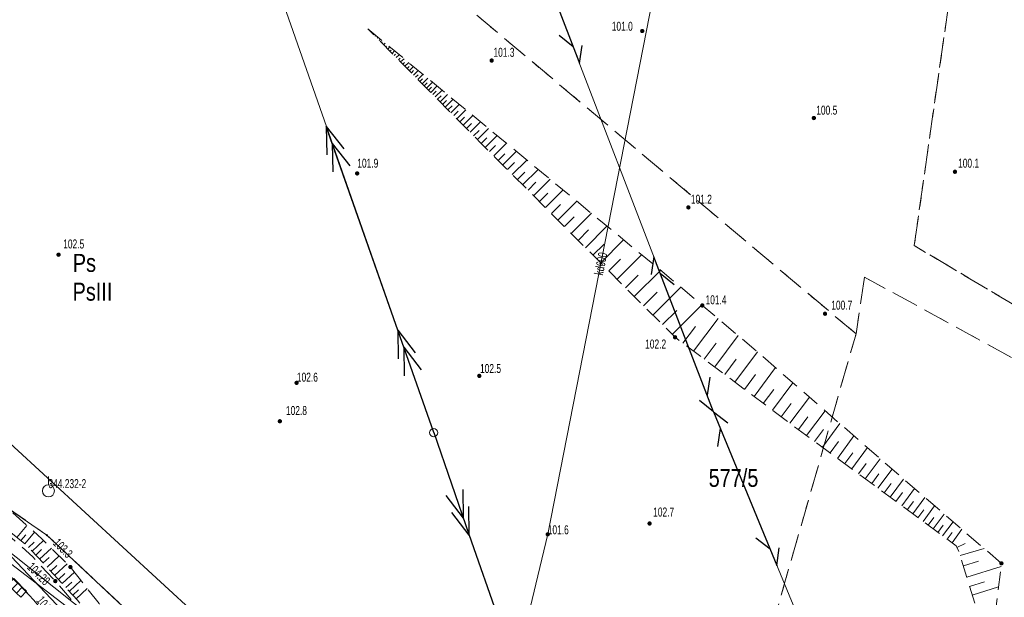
# Model space of a CAD drawing. Header units: inches. Extents: x 6497603 to 6502483, y 5925790 to 5934357.
# Tile 125 of 256: x 6501023 to 6501105, y 5926158 to 5926206. Entities that reach past the tile are written whole.
import ezdxf
from ezdxf.enums import TextEntityAlignment as Align

# ---------------------------------------------------------------- set-up
doc = ezdxf.new("R2010")
doc.units = ezdxf.units.IN
doc.header["$MEASUREMENT"] = 0
for name, pattern in [('1.5_0.75', [2.25, 1.5, -0.75]), ('2.25_0.75', [3, 2.25, -0.75]), ('219-1000', [0, 0]), ('egkk-1000', [3, 2.25, -0.75]), ('egug-1000', [1.5, 0.75, -0.75]), ('suep_sn_1000', [0, 0]), ('sutp_1000', [0, 0])]:
    doc.linetypes.add(name, pattern=pattern)
for name, color, linetype in [('000 Inne (niezydentyfikowane)', 7, 'Continuous'), ('131-Punkt osnowy pomiarowej', 7, 'Continuous'), ('131-Punkt osnowy pomiarowej-Atr103', 7, 'Continuous'), ('203-punkt graniczny', 7, 'Continuous'), ('209-oznaczenie konturu klasyfikacyjnego', 7, 'Continuous'), ('210-oznaczenie konturu użytku gruntowego', 7, 'Continuous'), ('211-numer działki ewidencyjnej', 7, 'Continuous'), ('217-kontur klasyfikacyjny', 7, 'Continuous'), ('218-kontur użytku gruntowego', 7, 'Continuous'), ('219-działka ewidencyjna', 7, 'Continuous'), ('chodnik', 7, 'Continuous'), ('jezdnia', 7, 'Continuous'), ('kratka ściekowa', 7, 'Continuous'), ('krawężnik', 7, 'Continuous'), ('pikieta naturalna', 7, 'Continuous'), ('pikieta naturalna-Atr2', 7, 'Continuous'), ('pikieta sztuczna', 7, 'Continuous'), ('pikieta sztuczna-Atr2', 7, 'Continuous'), ('przewód elektroenergetyczny średniego napięcia', 7, 'Continuous'), ('przewód kanalizacyjny', 7, 'Continuous'), ('przewód kanalizacyjny-Atr1', 7, 'Continuous'), ('przewód telekomunikacyjny napowietrzny', 7, 'Continuous'), ('przewód telekomunikacyjny podziemny', 7, 'Continuous'), ('skarpa nieumocniona', 7, 'Continuous'), ('słup przewodów napowietrznych', 7, 'Continuous')]:
    doc.layers.add(name, color=color, linetype=linetype)
doc.styles.get("Standard").update_dxf_attribs({"font": 'arial.ttf'})

# ---------------------------------------------------------------- blocks, each defined once
blk = doc.blocks.new('203')
at = {"linetype": 'Continuous', "lineweight": 0}
h = blk.add_hatch(color=0, dxfattribs=at)
edge = h.paths.add_edge_path()
edge.add_arc((0, 0), 0.09, 0, 360)
blk = doc.blocks.new('131')
at = {"color": 0, "linetype": 'Continuous', "lineweight": 0}
blk.add_line((0, 0.5), (0, 1.2), dxfattribs=at)
blk.add_circle((0, 0), 0.5, dxfattribs=at)
blk = doc.blocks.new('PW01')
at = {"linetype": 'Continuous', "lineweight": 13}
h = blk.add_hatch(color=0, dxfattribs=at)
edge = h.paths.add_edge_path()
edge.add_arc((0, 0), 0.18, 0, 360)
blk = doc.blocks.new('US15')
at = {"color": 0, "linetype": 'Continuous', "lineweight": 13}
blk.add_circle((0, 0), 0.35, dxfattribs=at)
blk = doc.blocks.new('US05')
at = {"color": 0, "linetype": 'Continuous', "lineweight": 13}
for p, q in [((-0.75, -0.35), (-0.75, 0.35)), ((-0.75, 0.35), (-0.25, 0.35)), ((-0.25, -0.35), (-0.25, 0.35)), ((-0.25, 0.35), (0.25, 0.35)), ((0.25, -0.35), (0.25, 0.35)), ((0.25, 0.35), (0.75, 0.35)), ((0.75, -0.35), (0.75, 0.35)), ((-0.75, -0.35), (-0.25, -0.35)), ((-0.25, -0.35), (0.25, -0.35)), ((0.25, -0.35), (0.75, -0.35))]:
    blk.add_line(p, q, dxfattribs=at)
blk = doc.blocks.new('SUTP')
at = {"color": 0, "linetype": 'Continuous'}
for p, q in [((0, 0), (1.299, 0.75)), ((0, 0), (13.848, 0)), ((2.799, -0.75), (1.5, 0)), ((11.049, -0.75), (12.348, 0)), ((13.848, 0), (12.549, 0.75))]:
    blk.add_line(p, q, dxfattribs=at)
blk = doc.blocks.new('SUEP2')
at = {"color": 0, "linetype": 'Continuous'}
for p, q in [((0, 0), (9.04, 0)), ((7.54, 0), (5.29, 0.75)), ((7.54, 0), (5.29, -0.75)), ((9.04, 0), (6.79, 0.75)), ((9.04, 0), (6.79, -0.75)), ((9.04, 0), (27.04, 0)), ((25.54, 0), (23.29, 0.75)), ((25.54, 0), (23.29, -0.75)), ((27.04, 0), (24.79, 0.75)), ((27.04, 0), (24.79, -0.75))]:
    blk.add_line(p, q, dxfattribs=at)

msp = doc.modelspace()

# ---------------------------------------------------------------- linework, layer by layer
at = {"layer": '000 Inne (niezydentyfikowane)', "color": 7, "linetype": 'Continuous', "lineweight": 18, "flags": 128}
for points in [[(6501051.65, 5926205.44), (6501051.66, 5926205.45)], [(6501051.83, 5926205.26), (6501051.86, 5926205.29)], [(6501052.01, 5926205.08), (6501052.03, 5926205.1)], [(6501052.19, 5926204.9), (6501052.25, 5926204.96)], [(6501052.37, 5926204.72), (6501052.41, 5926204.76)], [(6501052.55, 5926204.54), (6501052.64, 5926204.64)], [(6501052.73, 5926204.36), (6501052.78, 5926204.42)], [(6501052.9, 5926204.18), (6501053.04, 5926204.31)], [(6501053.08, 5926204), (6501053.16, 5926204.07)], [(6501053.26, 5926203.82), (6501053.43, 5926203.99)], [(6501053.44, 5926203.64), (6501053.53, 5926203.73)], [(6501053.62, 5926203.46), (6501053.82, 5926203.66)], [(6501053.8, 5926203.28), (6501053.91, 5926203.39)], [(6501053.97, 5926203.1), (6501054.22, 5926203.34)], [(6501054.15, 5926202.92), (6501054.28, 5926203.05)], [(6501054.33, 5926202.74), (6501054.61, 5926203.01)], [(6501054.51, 5926202.56), (6501054.66, 5926202.7)], [(6501054.69, 5926202.38), (6501055, 5926202.69)], [(6501054.87, 5926202.19), (6501055.03, 5926202.36)], [(6501055.05, 5926202.01), (6501055.4, 5926202.36)], [(6501055.22, 5926201.83), (6501055.41, 5926202.02)], [(6501055.4, 5926201.65), (6501055.79, 5926202.04)], [(6501055.58, 5926201.47), (6501055.78, 5926201.67)], [(6501055.76, 5926201.29), (6501056.19, 5926201.71)], [(6501056.12, 5926200.93), (6501056.58, 5926201.39)], [(6501055.94, 5926201.11), (6501056.16, 5926201.33)], [(6501056.3, 5926200.75), (6501056.54, 5926200.99)], [(6501056.47, 5926200.57), (6501056.97, 5926201.06)], [(6501056.65, 5926200.39), (6501056.91, 5926200.64)], [(6501056.83, 5926200.21), (6501057.37, 5926200.74)], [(6501057.02, 5926200.02), (6501057.29, 5926200.3)], [(6501057.21, 5926199.83), (6501057.78, 5926200.39)], [(6501057.4, 5926199.63), (6501057.7, 5926199.92)], [(6501057.61, 5926199.42), (6501058.23, 5926200.03)], [(6501057.82, 5926199.2), (6501058.14, 5926199.52)], [(6501058.04, 5926198.98), (6501058.7, 5926199.63)], [(6501058.27, 5926198.75), (6501058.61, 5926199.09)], [(6501058.51, 5926198.51), (6501059.21, 5926199.21)], [(6501058.75, 5926198.27), (6501059.12, 5926198.63)], [(6501059, 5926198.01), (6501059.76, 5926198.76)], [(6501059.26, 5926197.75), (6501059.66, 5926198.13)], [(6501059.54, 5926197.47), (6501060.35, 5926198.28)], [(6501059.82, 5926197.19), (6501060.24, 5926197.6)], [(6501060.11, 5926196.89), (6501060.98, 5926197.76)], [(6501060.41, 5926196.59), (6501060.86, 5926197.04)], [(6501060.72, 5926196.28), (6501061.65, 5926197.2)], [(6501061.37, 5926195.61), (6501062.37, 5926196.61)], [(6501061.04, 5926195.95), (6501061.52, 5926196.43)], [(6501061.72, 5926195.27), (6501062.23, 5926195.78)], [(6501062.08, 5926194.91), (6501063.14, 5926195.97)], [(6501062.45, 5926194.54), (6501063, 5926195.09)], [(6501062.83, 5926194.16), (6501063.96, 5926195.29)], [(6501063.22, 5926193.77), (6501063.81, 5926194.35)], [(6501063.63, 5926193.36), (6501064.84, 5926194.57)], [(6501064.05, 5926192.94), (6501064.68, 5926193.56)], [(6501064.49, 5926192.5), (6501065.78, 5926193.79)], [(6501064.94, 5926192.05), (6501065.6, 5926192.72)], [(6501065.4, 5926191.59), (6501066.78, 5926192.97)], [(6501065.88, 5926191.11), (6501066.59, 5926191.82)], [(6501066.38, 5926190.61), (6501067.85, 5926192.08)], [(6501066.89, 5926190.1), (6501067.65, 5926190.86)], [(6501067.42, 5926189.57), (6501068.99, 5926191.14)], [(6501068.53, 5926188.45), (6501070.21, 5926190.13)], [(6501067.97, 5926189.02), (6501068.78, 5926189.83)], [(6501069.12, 5926187.87), (6501069.98, 5926188.74)], [(6501069.72, 5926187.26), (6501071.51, 5926189.06)], [(6501070.34, 5926186.64), (6501071.27, 5926187.57)], [(6501070.99, 5926185.99), (6501072.9, 5926187.91)], [(6501072.35, 5926184.64), (6501074.39, 5926186.68)], [(6501071.66, 5926185.33), (6501072.65, 5926186.32)], [(6501073.06, 5926183.93), (6501074.11, 5926184.98)], [(6501073.79, 5926183.19), (6501075.98, 5926185.37)], [(6501074.55, 5926182.43), (6501075.68, 5926183.56)], [(6501075.33, 5926181.65), (6501077.65, 5926183.97)], [(6501076.13, 5926180.85), (6501077.33, 5926182.04)], [(6501076.95, 5926180.03), (6501079.41, 5926182.49)], [(6501078.73, 5926178.64), (6501080.76, 5926181.35)], [(6501077.83, 5926179.31), (6501078.87, 5926180.69)], [(6501079.61, 5926177.98), (6501080.61, 5926179.31)], [(6501080.48, 5926177.33), (6501082.43, 5926179.94)], [(6501082.15, 5926176.07), (6501084.04, 5926178.58)], [(6501081.32, 5926176.69), (6501082.28, 5926177.97)], [(6501083.76, 5926174.87), (6501085.55, 5926177.27)], [(6501082.97, 5926175.46), (6501083.89, 5926176.69)], [(6501085.29, 5926173.72), (6501087, 5926176.01)], [(6501084.53, 5926174.29), (6501085.41, 5926175.46)], [(6501086.74, 5926172.63), (6501088.38, 5926174.81)], [(6501086.02, 5926173.17), (6501086.86, 5926174.28)], [(6501088.14, 5926171.6), (6501089.67, 5926173.68)], [(6501087.45, 5926172.11), (6501088.24, 5926173.18)], [(6501088.8, 5926171.11), (6501089.55, 5926172.12)], [(6501089.46, 5926170.63), (6501090.91, 5926172.6)], [(6501090.09, 5926170.16), (6501090.8, 5926171.12)], [(6501090.71, 5926169.71), (6501092.08, 5926171.58)], [(6501091.89, 5926168.83), (6501093.2, 5926170.6)], [(6501091.31, 5926169.27), (6501091.98, 5926170.17)], [(6501093.02, 5926168.01), (6501094.25, 5926169.68)], [(6501092.46, 5926168.41), (6501093.1, 5926169.28)], [(6501094.08, 5926167.22), (6501095.26, 5926168.81)], [(6501093.56, 5926167.61), (6501094.16, 5926168.42)], [(6501095.09, 5926166.47), (6501096.21, 5926167.98)], [(6501094.6, 5926166.84), (6501095.17, 5926167.62)], [(6501096.06, 5926165.76), (6501097.12, 5926167.2)], [(6501095.58, 5926166.11), (6501096.13, 5926166.85)], [(6501096.52, 5926165.42), (6501097.04, 5926166.12)], [(6501096.97, 5926165.09), (6501097.98, 5926166.46)], [(6501097.41, 5926164.76), (6501097.91, 5926165.43)], [(6501097.84, 5926164.45), (6501098.8, 5926165.75)], [(6501098.26, 5926164.14), (6501098.73, 5926164.77)], [(6501098.67, 5926163.84), (6501099.59, 5926165.07)], [(6501022.38, 5926163.12), (6501023.21, 5926164.12)], [(6501099.07, 5926163.54), (6501099.52, 5926164.14)], [(6501099.46, 5926163.25), (6501100.33, 5926164.43)], [(6501100.25, 5926162.68), (6501101.07, 5926163.8)], [(6501022.71, 5926162.85), (6501023.11, 5926163.34)], [(6501023.03, 5926162.58), (6501023.84, 5926163.55)], [(6501023.65, 5926161.97), (6501024.6, 5926162.86)], [(6501099.85, 5926162.97), (6501100.27, 5926163.54)], [(6501023.35, 5926162.29), (6501023.82, 5926162.73)], [(6501023.95, 5926161.65), (6501024.43, 5926162.1)], [(6501024.25, 5926161.32), (6501025.24, 5926162.23)], [(6501100.65, 5926162.29), (6501101.34, 5926162.62)], [(6501100.92, 5926161.6), (6501102.91, 5926162.21)], [(6501024.56, 5926160.99), (6501025.06, 5926161.45)], [(6501024.88, 5926160.65), (6501025.89, 5926161.58)], [(6501025.19, 5926160.3), (6501025.71, 5926160.78)], [(6501025.52, 5926159.96), (6501026.56, 5926160.92)], [(6501101.19, 5926160.74), (6501102.45, 5926161.13)], [(6501101.47, 5926159.82), (6501104.33, 5926160.7)], [(6501025.84, 5926159.61), (6501026.36, 5926160.1)], [(6501026.15, 5926159.27), (6501027.17, 5926160.22)], [(6501026.45, 5926158.95), (6501026.95, 5926159.4)], [(6501026.75, 5926158.63), (6501027.71, 5926159.52)], [(6501027.04, 5926158.31), (6501027.51, 5926158.75)], [(6501027.32, 5926158.01), (6501028.23, 5926158.86)], [(6501101.71, 5926159.02), (6501102.96, 5926159.41)], [(6501101.93, 5926158.32), (6501104.12, 5926158.99)]]:
    msp.add_lwpolyline(points, dxfattribs=at)
at = {"layer": '217-kontur klasyfikacyjny', "color": 3, "linetype": 'egkk-1000', "lineweight": 18, "flags": 128}
for points in [[(6501092.25, 5926180.09), (6501051.05, 5926214.73)], [(6501097.1, 5926187.44), (6501099.99, 5926207.75)], [(6501110.94, 5926179.21), (6501097.1, 5926187.44)], [(6501092.96, 5926184.81), (6501092.25, 5926180.09)], [(6501139.43, 5926159.43), (6501092.96, 5926184.81)], [(6500998.99, 5926181.14), (6501024.87, 5926163.31)], [(6501077.78, 5926129.46), (6501092.25, 5926180.09)], [(6501024.87, 5926163.31), (6501052.03, 5926137.79)]]:
    msp.add_lwpolyline(points, dxfattribs=at)
at = {"layer": '218-kontur użytku gruntowego', "color": 3, "linetype": 'egug-1000', "lineweight": 18, "flags": 128}
for points in [[(6501092.25, 5926180.09), (6501051.05, 5926214.73)], [(6501099.99, 5926207.75), (6501097.1, 5926187.44)], [(6501097.1, 5926187.44), (6501110.94, 5926179.21)], [(6501092.96, 5926184.81), (6501092.25, 5926180.09)], [(6501139.43, 5926159.43), (6501092.96, 5926184.81)], [(6500998.99, 5926181.14), (6501024.87, 5926163.31)], [(6501077.78, 5926129.46), (6501092.25, 5926180.09)], [(6501024.87, 5926163.31), (6501052.03, 5926137.79)]]:
    msp.add_lwpolyline(points, dxfattribs=at)
at = {"layer": '219-działka ewidencyjna', "color": 3, "linetype": '219-1000', "lineweight": 18, "flags": 128}
for points in [[(6500997.34, 5926181.37), (6501052.03, 5926137.79)], [(6500998.99, 5926181.14), (6501024.87, 5926163.31)], [(6501000.05, 5926177.64), (6501052.03, 5926137.79)], [(6501024.87, 5926163.31), (6501052.03, 5926137.79)]]:
    msp.add_lwpolyline(points, dxfattribs=at)
at = {"layer": 'chodnik', "color": 7, "linetype": '1.5_0.75', "lineweight": 18, "flags": 128}
msp.add_lwpolyline([(6500970.87, 5926227.3), (6500971.56, 5926225.43), (6500972.46, 5926223.12), (6500974.02, 5926219.19), (6500975.45, 5926215.68), (6500977, 5926211.99), (6500978.65, 5926208.33), (6500979.98, 5926205.48), (6500981.21, 5926202.9), (6500982.09, 5926201.14), (6500983.5, 5926198.57), (6500984.69, 5926196.48), (6500985.98, 5926194.49), (6500987.05, 5926192.83), (6500988.59, 5926190.77), (6500990.92, 5926187.89), (6500992.98, 5926185.5), (6500995.16, 5926183.2), (6500996.29, 5926182.07), (6500998.49, 5926180.05), (6501000.53, 5926178.29), (6501002.39, 5926176.76), (6501003.2, 5926176.09), (6501004.81, 5926174.87), (6501005.59, 5926174.28), (6501007.41, 5926173.15), (6501009.96, 5926171.62), (6501012.94, 5926169.78), (6501015.74, 5926167.89), (6501017.41, 5926166.71), (6501019.82, 5926164.89), (6501021.33, 5926163.61), (6501022.53, 5926162.56), (6501023.7, 5926161.49), (6501024.88, 5926160.21), (6501025.57, 5926159.48), (6501026.26, 5926158.69), (6501027.54, 5926157.21), (6501028.44, 5926156.05), (6501029.37, 5926154.85), (6501029.98, 5926153.99), (6501030.83, 5926152.78), (6501031.71, 5926151.54), (6501032.94, 5926150.04), (6501033.68, 5926149.33), (6501034.39, 5926148.72), (6501035.36, 5926148.11), (6501037.15, 5926147.19), (6501039.49, 5926146.17), (6501040.89, 5926145.44), (6501042.36, 5926144.52), (6501043.52, 5926143.61), (6501044.66, 5926142.51), (6501045.59, 5926141.33), (6501046.36, 5926140.04), (6501046.9, 5926139.11), (6501047.92, 5926137.42), (6501049.09, 5926135.79), (6501046.76, 5926134.83), (6501045.97, 5926135.97), (6501044.95, 5926137.68), (6501044.15, 5926139.04), (6501043.36, 5926140.29), (6501042.55, 5926141.23), (6501041.25, 5926142.34), (6501039.7, 5926143.38), (6501038.54, 5926143.97), (6501037.14, 5926144.59), (6501035.84, 5926145.14), (6501034.56, 5926145.76), (6501033.36, 5926146.49), (6501032.71, 5926147), (6501031.86, 5926147.75), (6501030.99, 5926148.6), (6501030.17, 5926149.6), (6501029.28, 5926150.71), (6501028.65, 5926151.68), (6501028.15, 5926152.45), (6501027.57, 5926153.3), (6501026.36, 5926154.87), (6501025.28, 5926156.11), (6501024.43, 5926157.12), (6501023.77, 5926157.9), (6501022.54, 5926159.21), (6501021.45, 5926160.26), (6501020.36, 5926161.31), (6501019.23, 5926162.32), (6501017.63, 5926163.53), (6501015.2, 5926165.27), (6501012.75, 5926167), (6501011.02, 5926168.15), (6501009.35, 5926169.19), (6501006.76, 5926170.76), (6501005.08, 5926171.78), (6501003.77, 5926172.66), (6501002.64, 5926173.48), (6501001.04, 5926174.69), (6500999.49, 5926176), (6500997.98, 5926177.32), (6500997.26, 5926177.93), (6500995.76, 5926179.32), (6500994.27, 5926180.73), (6500992.5, 5926182.51), (6500990.87, 5926184.3), (6500989.17, 5926186.2), (6500988.2, 5926187.36), (6500986.98, 5926188.92), (6500985.77, 5926190.49), (6500984.62, 5926192.1), (6500983.5, 5926193.77), (6500982.82, 5926194.92), (6500982.17, 5926195.97), (6500981.16, 5926197.8), (6500980.03, 5926199.93), (6500979.13, 5926201.69), (6500977.79, 5926204.36), (6500976.57, 5926207.09), (6500975.34, 5926209.86), (6500974.13, 5926212.6), (6500972.99, 5926215.36), (6500971.84, 5926218.15), (6500970.38, 5926221.87), (6500970.02, 5926222.74), (6500969.29, 5926224.6), (6500968.88, 5926225.61), (6500969.41, 5926226.74)], close=True, dxfattribs=at)
at = {"layer": 'jezdnia', "color": 7, "linetype": '2.25_0.75', "lineweight": 18, "flags": 128}
msp.add_lwpolyline([(6500967.52, 5926475.78), (6500970.47, 5926475.3), (6500970.34, 5926474.17), (6500969.68, 5926470.3), (6500969.49, 5926469.27), (6500968.64, 5926464.1), (6500968.02, 5926460.39), (6500966.41, 5926450.57), (6500964.71, 5926440.65), (6500963.12, 5926430.78), (6500961.32, 5926419.97), (6500959.67, 5926410.08), (6500959.52, 5926409.05), (6500958.4, 5926402.16), (6500958.2, 5926401.16), (6500956.52, 5926390.93), (6500955.92, 5926387.39), (6500955.8, 5926386.37), (6500953.89, 5926374.55), (6500953.73, 5926373.46), (6500953.44, 5926371.55), (6500953.08, 5926369.21), (6500952.69, 5926366.58), (6500952.26, 5926363.66), (6500951.98, 5926361.63), (6500951.62, 5926358.68), (6500951.27, 5926355.63), (6500950.83, 5926351.7), (6500950.56, 5926348.7), (6500950.2, 5926344.71), (6500949.87, 5926340.76), (6500949.76, 5926338.7), (6500949.68, 5926335.75), (6500949.64, 5926334.74), (6500949.52, 5926328.23), (6500949.49, 5926327.2), (6500949.48, 5926325.22), (6500949.47, 5926322.2), (6500949.55, 5926319.76), (6500949.66, 5926317.23), (6500949.84, 5926313.23), (6500950.01, 5926310.21), (6500950.17, 5926308.21), (6500950.43, 5926305.18), (6500950.74, 5926302.26), (6500951.06, 5926299.26), (6500951.49, 5926295.58), (6500952.08, 5926290.33), (6500952.73, 5926285.4), (6500953.13, 5926282.44), (6500953.57, 5926279.4), (6500954.04, 5926276.46), (6500954.41, 5926274.33), (6500954.74, 5926272.49), (6500955.37, 5926269.55), (6500956.06, 5926266.66), (6500956.52, 5926264.7), (6500957.04, 5926262.72), (6500957.79, 5926259.85), (6500958.59, 5926257.01), (6500959.46, 5926254.06), (6500960.33, 5926251.13), (6500961.47, 5926247.41), (6500962.32, 5926244.49), (6500963.34, 5926241.33), (6500964.48, 5926237.89), (6500965.5, 5926234.96), (6500966.14, 5926233.14), (6500966.53, 5926232.14), (6500968.88, 5926225.61), (6500969.29, 5926224.6), (6500970.02, 5926222.74), (6500970.38, 5926221.87), (6500971.84, 5926218.15), (6500972.99, 5926215.36), (6500974.13, 5926212.6), (6500975.34, 5926209.86), (6500976.57, 5926207.09), (6500977.79, 5926204.36), (6500979.13, 5926201.69), (6500980.03, 5926199.93), (6500981.16, 5926197.8), (6500982.17, 5926195.97), (6500982.82, 5926194.92), (6500983.5, 5926193.77), (6500984.62, 5926192.1), (6500985.77, 5926190.49), (6500986.98, 5926188.92), (6500988.2, 5926187.36), (6500989.17, 5926186.2), (6500990.87, 5926184.3), (6500992.5, 5926182.51), (6500994.27, 5926180.73), (6500995.76, 5926179.32), (6500997.26, 5926177.93), (6500997.98, 5926177.32), (6500999.49, 5926176), (6501001.04, 5926174.69), (6501002.64, 5926173.48), (6501003.77, 5926172.66), (6501005.08, 5926171.78), (6501006.76, 5926170.76), (6501009.35, 5926169.19), (6501011.02, 5926168.15), (6501012.75, 5926167), (6501015.2, 5926165.27), (6501017.63, 5926163.53), (6501019.23, 5926162.32), (6501020.36, 5926161.31), (6501021.45, 5926160.26), (6501022.54, 5926159.21), (6501023.77, 5926157.9), (6501024.43, 5926157.12), (6501025.28, 5926156.11), (6501026.36, 5926154.87), (6501027.57, 5926153.3), (6501028.15, 5926152.45), (6501028.65, 5926151.68), (6501029.28, 5926150.71), (6501030.17, 5926149.6), (6501030.99, 5926148.6), (6501031.86, 5926147.75), (6501032.71, 5926147), (6501033.36, 5926146.49), (6501034.56, 5926145.76), (6501035.84, 5926145.14), (6501037.14, 5926144.59), (6501038.54, 5926143.97), (6501039.7, 5926143.38), (6501041.25, 5926142.34), (6501042.55, 5926141.23), (6501043.36, 5926140.29), (6501044.15, 5926139.04), (6501044.95, 5926137.68), (6501045.97, 5926135.97), (6501046.76, 5926134.83), (6501047.06, 5926134.43), (6501047.46, 5926133.9), (6501048.29, 5926133.07), (6501049.15, 5926132.29), (6501050.1, 5926131.67), (6501051.14, 5926131.14), (6501052.32, 5926130.71), (6501053.32, 5926130.44), (6501054.33, 5926130.26), (6501054.81, 5926130.11), (6501059.21, 5926129.52), (6501060.24, 5926129.37), (6501062.18, 5926128.95), (6501065.52, 5926128.17), (6501067.51, 5926127.68), (6501067.94, 5926127.56), (6501072.36, 5926126.36), (6501076.16, 5926125.39), (6501077, 5926125.24), (6501079.93, 5926124.73), (6501091.81, 5926122.96), (6501106.86, 5926120.63), (6501107.86, 5926120.45), (6501114.26, 5926119.46), (6501115.28, 5926119.31), (6501129.17, 5926117.14), (6501141.73, 5926115.29), (6501155.8, 5926113.1), (6501156.84, 5926112.94), (6501163.71, 5926111.96), (6501164.73, 5926111.81), (6501169.7, 5926111.07), (6501186.02, 5926108.73), (6501187.04, 5926108.57), (6501197.9, 5926107.02), (6501198.93, 5926106.86), (6501209.44, 5926105.01), (6501213.12, 5926104.73), (6501214.13, 5926104.59), (6501218.06, 5926103.95), (6501219.09, 5926103.82), (6501225, 5926102.98), (6501226.03, 5926103), (6501226.9, 5926103.16), (6501227.59, 5926103.32), (6501228.34, 5926103.71), (6501228.93, 5926104.14), (6501229.4, 5926105.03), (6501229.75, 5926106.03), (6501230.03, 5926107.51), (6501230.13, 5926108.51), (6501230.41, 5926111.43), (6501235.51, 5926111.16), (6501235.42, 5926108.23), (6501235.48, 5926107.23), (6501235.64, 5926106.46), (6501236.12, 5926105.41), (6501236.84, 5926104.54), (6501237.77, 5926103.89), (6501238.91, 5926103.49), (6501240.04, 5926103.43), (6501241.16, 5926103.54), (6501242.17, 5926103.85), (6501243.16, 5926104.12), (6501253.15, 5926106.97), (6501253.23, 5926106.89), (6501254.28, 5926103.94), (6501255.15, 5926100.97), (6501254.99, 5926100.67), (6501253.62, 5926100.28), (6501252.65, 5926100), (6501249.77, 5926099.21), (6501248.73, 5926098.94), (6501244.96, 5926097.81), (6501243.92, 5926097.57), (6501242.05, 5926097.03), (6501240.92, 5926096.64), (6501239.24, 5926095.9), (6501238.04, 5926095.27), (6501237.2, 5926094.68), (6501236.35, 5926093.84), (6501235.38, 5926092.95), (6501234.5, 5926091.83), (6501233.74, 5926090.74), (6501233.24, 5926089.73), (6501232.77, 5926088.7), (6501232.51, 5926087.65), (6501232.15, 5926085.66), (6501231.07, 5926079.74), (6501230.21, 5926075.13), (6501227.92, 5926063.04), (6501227.8, 5926062.48), (6501227.76, 5926061.73), (6501227.77, 5926061.08), (6501227.88, 5926060.39), (6501228.08, 5926059.83), (6501228.38, 5926059.33), (6501228.85, 5926058.88), (6501229.59, 5926058.46), (6501230.48, 5926058.18), (6501231.24, 5926057.98), (6501236.18, 5926057.48), (6501247.14, 5926056.54), (6501247.78, 5926056.32), (6501247.32, 5926053.12), (6501247.25, 5926050.18), (6501240.84, 5926050.54), (6501235.01, 5926051.15), (6501232.93, 5926051.11), (6501231.58, 5926051.14), (6501230.74, 5926051.16), (6501229.93, 5926051.11), (6501229.08, 5926050.94), (6501228.33, 5926050.61), (6501227.56, 5926049.99), (6501227.03, 5926049.46), (6501226.57, 5926048.76), (6501226.26, 5926048.04), (6501226.07, 5926047), (6501224.9, 5926038.07), (6501224.76, 5926037.04), (6501223.95, 5926030.65), (6501223.78, 5926029.64), (6501222.8, 5926021.69), (6501222.62, 5926020.67), (6501221.85, 5926014.28), (6501221.72, 5926013.21), (6501220.01, 5926001.35), (6501219.92, 5926000.35), (6501218.92, 5925993.96), (6501218.73, 5925992.94), (6501217.59, 5925985.53), (6501217.19, 5925983.25), (6501216.34, 5925978.62), (6501216.11, 5925977.64), (6501215.34, 5925973.74), (6501215.12, 5925972.71), (6501214.1, 5925967.79), (6501212.17, 5925958.57), (6501211.6, 5925955.9), (6501210.39, 5925950.18), (6501210.15, 5925949.2), (6501208.72, 5925942.4), (6501208.51, 5925941.33), (6501206.97, 5925934), (6501206.1, 5925929.6), (6501205.96, 5925928.62), (6501203.95, 5925916.84), (6501200.99, 5925899.07), (6501197.27, 5925877.8), (6501197.19, 5925877.04), (6501197.19, 5925876.24), (6501197.31, 5925875.07), (6501197.66, 5925873.98), (6501197.97, 5925873.22), (6501198.63, 5925872.3), (6501199.23, 5925871.72), (6501199.74, 5925871.37), (6501200.42, 5925871.01), (6501201.38, 5925870.71), (6501202.44, 5925870.55), (6501201.55, 5925864.88), (6501201.24, 5925864.89), (6501200.2, 5925864.97), (6501198.98, 5925864.81), (6501197.51, 5925864.23), (6501196.67, 5925863.67), (6501195.78, 5925862.79), (6501195.34, 5925862.22), (6501195.05, 5925861.84), (6501194.69, 5925861.34), (6501194.31, 5925860.58), (6501193.88, 5925859.32), (6501193.66, 5925858.13), (6501191.37, 5925844.58), (6501188.63, 5925845.69), (6501186.06, 5925846.29), (6501188.34, 5925859.28), (6501189.55, 5925865.75), (6501190.19, 5925869.41), (6501190.72, 5925872.53), (6501192, 5925879.57), (6501195.3, 5925899.15), (6501198.39, 5925917.25), (6501200.06, 5925927.91), (6501200.49, 5925930.37), (6501201.43, 5925935.3), (6501202.26, 5925939.27), (6501205.89, 5925956.67), (6501206.71, 5925960.26), (6501209.44, 5925973.27), (6501210.33, 5925977.62), (6501211, 5925981.11), (6501211.51, 5925984.07), (6501211.73, 5925985.08), (6501212.62, 5925991.03), (6501213.62, 5925996.92), (6501213.83, 5925997.96), (6501214.76, 5926004.82), (6501214.89, 5926005.86), (6501216.15, 5926014.76), (6501216.28, 5926015.75), (6501217.09, 5926022.16), (6501217.19, 5926023.22), (6501218.27, 5926030.95), (6501221.29, 5926054.94), (6501221.42, 5926055.98), (6501222.24, 5926062.4), (6501222.34, 5926063.44), (6501224.16, 5926076.33), (6501224.9, 5926081.72), (6501225.66, 5926087.21), (6501225.76, 5926088.39), (6501225.79, 5926089.57), (6501225.74, 5926090.79), (6501225.65, 5926091.85), (6501225.41, 5926093.04), (6501225.02, 5926094.16), (6501224.47, 5926095.07), (6501223.68, 5926095.94), (6501222.87, 5926096.5), (6501222, 5926096.87), (6501221.03, 5926097.17), (6501220.05, 5926097.37), (6501218.15, 5926097.65), (6501217.08, 5926097.83), (6501213.18, 5926098.37), (6501212.16, 5926098.52), (6501210.21, 5926098.79), (6501209.19, 5926099), (6501203.73, 5926099.73), (6501202.71, 5926099.87), (6501199.75, 5926100.28), (6501198.75, 5926100.43), (6501192.84, 5926101.32), (6501191.84, 5926101.46), (6501178.52, 5926103.46), (6501168.08, 5926104.92), (6501167.07, 5926105.07), (6501161.11, 5926105.95), (6501160.15, 5926106.11), (6501141.22, 5926108.96), (6501128.91, 5926110.87), (6501107.19, 5926114.24), (6501091.02, 5926116.76), (6501087.03, 5926117.36), (6501085.63, 5926117.57), (6501084.66, 5926117.74), (6501082.7, 5926117.91), (6501080.66, 5926118.01), (6501077.67, 5926118.12), (6501076.66, 5926118.16), (6501075.65, 5926118.1), (6501074.96, 5926118.04), (6501074.24, 5926117.87), (6501073.45, 5926117.58), (6501072.83, 5926117.24), (6501072.24, 5926116.73), (6501071.92, 5926116.36), (6501071.6, 5926115.95), (6501071.13, 5926115.07), (6501070.2, 5926112.15), (6501069.14, 5926109.35), (6501065.67, 5926107.67), (6501060.98, 5926105.37), (6501056.17, 5926102.92), (6501047.77, 5926098.64), (6501039.02, 5926094.25), (6501035.19, 5926092.32), (6501033.38, 5926091.57), (6501031.9, 5926091.17), (6501030.72, 5926091), (6501029.45, 5926090.96), (6501027.96, 5926091.09), (6501026.37, 5926091.21), (6501025.08, 5926091.02), (6501023.8, 5926090.63), (6501022.54, 5926089.24), (6501020.92, 5926087.38), (6501018.93, 5926085.36), (6501016.88, 5926083.52), (6501014.11, 5926081.3), (6501011.15, 5926079.19), (6501008.09, 5926077.35), (6501004.66, 5926075.72), (6501000.14, 5926073.66), (6500996.05, 5926071.78), (6500991.19, 5926069.54), (6500987.22, 5926067.8), (6500985.88, 5926070.25), (6500984.5, 5926072.54), (6500990.81, 5926076.24), (6500997.85, 5926080.69), (6501004.96, 5926085.16), (6501007.77, 5926086.97), (6501009.89, 5926088.54), (6501012.32, 5926090.44), (6501014.72, 5926092.81), (6501016.4, 5926095.01), (6501018.1, 5926097.7), (6501019.49, 5926099.95), (6501021.13, 5926103.12), (6501021.79, 5926104.63), (6501021.73, 5926104.89), (6501022.4, 5926106.7), (6501022.77, 5926107.65), (6501022.96, 5926108.66), (6501023.19, 5926109.6), (6501023.35, 5926110.74), (6501023.42, 5926111.89), (6501023.37, 5926112.99), (6501023.17, 5926114.21), (6501022.81, 5926115.94), (6501022.34, 5926117.28), (6501021.93, 5926118.41), (6501021.38, 5926119.39), (6501020.82, 5926120.06), (6501020.31, 5926120.58), (6501019.37, 5926121.14), (6501018.64, 5926121.59), (6501017.79, 5926122.01), (6501016.87, 5926122.36), (6501016.07, 5926122.61), (6501015.13, 5926122.79), (6501014.32, 5926122.89), (6501013.3, 5926122.96), (6501011.3, 5926123.02), (6501010.28, 5926123.07), (6501008.82, 5926123.15), (6501007.35, 5926123.27), (6501006.78, 5926123.46), (6501004.62, 5926123.76), (6501002.02, 5926124.18), (6501000.54, 5926124.46), (6500997.95, 5926125.21), (6500994.57, 5926126.41), (6500989.34, 5926128.79), (6500983.15, 5926131.79), (6500980.24, 5926133), (6500976.92, 5926134.27), (6500973.27, 5926135.38), (6500969.21, 5926136.46), (6500966.14, 5926137.16), (6500962.38, 5926137.84), (6500956.83, 5926138.72), (6500951.6, 5926139.58), (6500948.09, 5926140.28), (6500941.13, 5926141.59), (6500936.68, 5926142.36), (6500936.26, 5926142.38), (6500936.91, 5926144.94), (6500937.28, 5926147.22), (6500938.48, 5926147.26), (6500944.87, 5926146.1), (6500952.28, 5926144.84), (6500952.45, 5926144.94), (6500957.36, 5926144.12), (6500958.42, 5926144.02), (6500960.33, 5926143.82), (6500961.34, 5926143.73), (6500962.4, 5926143.7), (6500964.35, 5926143.61), (6500966.38, 5926143.52), (6500968.34, 5926143.33), (6500970.37, 5926142.99), (6500972.16, 5926142.64), (6500975.22, 5926141.96), (6500978.14, 5926141.2), (6500980.07, 5926140.59), (6500984.84, 5926139.11), (6500988.6, 5926137.98), (6500991.96, 5926137.02), (6500993.89, 5926136.41), (6500996.3, 5926135.75), (6500998.23, 5926135.25), (6500999.76, 5926134.9), (6501002.22, 5926134.43), (6501003.59, 5926134.13), (6501004.64, 5926133.95), (6501005.57, 5926133.82), (6501006.54, 5926133.72), (6501007.41, 5926133.65), (6501008.58, 5926133.66), (6501009.4, 5926133.71), (6501010.99, 5926133.99), (6501012.51, 5926134.33), (6501013.46, 5926134.67), (6501014.17, 5926134.95), (6501015.06, 5926135.45), (6501015.72, 5926135.84), (6501016.55, 5926136.42), (6501017.28, 5926137.05), (6501017.97, 5926137.76), (6501018.59, 5926138.35), (6501019.09, 5926139.31), (6501019.34, 5926140.2), (6501019.48, 5926141.24), (6501019.5, 5926142.22), (6501019.53, 5926143.17), (6501019.42, 5926144.33), (6501019.23, 5926145.48), (6501018.9, 5926146.66), (6501018.59, 5926147.63), (6501018.18, 5926148.39), (6501017.57, 5926149.31), (6501017.02, 5926149.96), (6501016.24, 5926150.87), (6501015.1, 5926152.17), (6501013.64, 5926153.83), (6501013.57, 5926154), (6501012.46, 5926155.3), (6501009.41, 5926158.38), (6501006.55, 5926161.1), (6501003.79, 5926163.84), (6501000.27, 5926167.22), (6500997.75, 5926169.48), (6500994.93, 5926171.9), (6500993.22, 5926173.37), (6500990.08, 5926176.36), (6500986.16, 5926180.45), (6500984.36, 5926182.53), (6500983.92, 5926182.88), (6500982.09, 5926185.15), (6500980.83, 5926186.8), (6500979.72, 5926188.4), (6500979.64, 5926188.64), (6500977.9, 5926191.3), (6500976.68, 5926193.39), (6500974.4, 5926197.5), (6500971.6, 5926203.33), (6500970.2, 5926206.34), (6500968.02, 5926211.54), (6500966.1, 5926216.13), (6500964.42, 5926220.5), (6500963.39, 5926223.18), (6500962.78, 5926224.79), (6500960.85, 5926229.86), (6500958.92, 5926235.34), (6500957.26, 5926240.34), (6500955.77, 5926245.22), (6500954.5, 5926249.48), (6500953.02, 5926254.47), (6500951.16, 5926261.1), (6500950.63, 5926263.22), (6500949.44, 5926268.23), (6500948.4, 5926273.5), (6500947.44, 5926279.19), (6500946.72, 5926284.52), (6500945.98, 5926290.57), (6500945.39, 5926295.06), (6500944.64, 5926301.22), (6500943.99, 5926308.19), (6500943.71, 5926313.06), (6500943.38, 5926320.02), (6500943.36, 5926324.68), (6500943.39, 5926329.54), (6500943.52, 5926335.16), (6500943.63, 5926336.77), (6500943.87, 5926342.09), (6500944.45, 5926348.6), (6500944.89, 5926353.17), (6500945.31, 5926356.92), (6500946, 5926362.7), (6500946.75, 5926367.77), (6500946.9, 5926369.53), (6500947.97, 5926376.36), (6500948.58, 5926379.99), (6500949.87, 5926387.54), (6500950.36, 5926390.87), (6500950.58, 5926392.97), (6500951.07, 5926399.96), (6500951.2, 5926400.17), (6500951.56, 5926405.22), (6500951.74, 5926408.6), (6500951.86, 5926412.25), (6500952.04, 5926414.31), (6500952.81, 5926417.99), (6500953.87, 5926422.25), (6500955.38, 5926427.84), (6500956.84, 5926433.28), (6500957.79, 5926436.87), (6500958.47, 5926439.89), (6500959.31, 5926444.93), (6500960.75, 5926453.89), (6500962.75, 5926465.71), (6500964.63, 5926476.24)], close=True, dxfattribs=at)
at = {"layer": 'krawężnik', "color": 7, "linetype": 'Continuous', "lineweight": 25, "flags": 128}
msp.add_lwpolyline([(6501022.54, 5926159.21), (6501023.77, 5926157.9)], dxfattribs=at)
at = {"layer": 'przewód elektroenergetyczny średniego napięcia', "color": 1, "linetype": 'suep_sn_1000', "lineweight": 18, "flags": 128}
for points in [[(6501023.41, 5926267.96), (6501057.08, 5926171.85)], [(6501057.08, 5926171.85), (6501023.41, 5926267.96)], [(6501085.65, 5926089.65), (6501057.08, 5926171.85)]]:
    msp.add_lwpolyline(points, dxfattribs=at)
at = {"layer": 'przewód kanalizacyjny', "color": 34, "linetype": 'Continuous', "lineweight": 18, "flags": 128}
msp.add_lwpolyline([(6501076.12, 5926212.07), (6501066.58, 5926163.38), (6501060.18, 5926136.64), (6501059.84, 5926134.5), (6501059.02, 5926131.35)], dxfattribs=at)
at = {"layer": 'przewód telekomunikacyjny napowietrzny', "color": 30, "linetype": 'sutp_1000', "lineweight": 18, "flags": 128}
for points in [[(6501080.38, 5926173.58), (6501064.26, 5926215.56)], [(6501096.53, 5926134.43), (6501080.38, 5926173.58)]]:
    msp.add_lwpolyline(points, dxfattribs=at)
at = {"layer": 'przewód telekomunikacyjny podziemny', "color": 30, "linetype": 'Continuous', "lineweight": 18, "flags": 128}
for points in [[(6500981.59, 5926441.29), (6500972.21, 5926403.46), (6500971.6, 5926398.24), (6500967.22, 5926373.97), (6500964.87, 5926352.14), (6500964.01, 5926324.69), (6500966.82, 5926290.3), (6500969.69, 5926271.76), (6500988.98, 5926227.78), (6500995.03, 5926212.09), (6501018.61, 5926173.87), (6501046.87, 5926147.87), (6501065.95, 5926135.56), (6501101.3, 5926126.31), (6501128.92, 5926119.03), (6501135.95, 5926116.74), (6501157.85, 5926113.42), (6501180.44, 5926110.09), (6501188.62, 5926109.56), (6501188.67, 5926109.35)], [(6501021.91, 5926161.49), (6501028.51, 5926154.53), (6501032.79, 5926150.56), (6501037.17, 5926146.62), (6501041.66, 5926143.03), (6501045.7, 5926140.06), (6501052.01, 5926135.98), (6501054.18, 5926135), (6501058.07, 5926132.59), (6501063.9, 5926130.2), (6501069.94, 5926128.47), (6501076.28, 5926126.96), (6501089.96, 5926124.45), (6501094.74, 5926123.61), (6501098.39, 5926122.59), (6501107, 5926120.99)]]:
    msp.add_lwpolyline(points, dxfattribs=at)
at = {"layer": 'skarpa nieumocniona', "color": 7, "linetype": '1.5_0.75', "lineweight": 18, "flags": 128}
for points in [[(6501051.61, 5926205.49), (6501076.85, 5926184.65), (6501084.31, 5926178.35), (6501095.9, 5926168.25), (6501104.36, 5926160.96), (6501103.43, 5926153.44), (6501100.82, 5926161.93), (6501100.58, 5926162.43), (6501086.77, 5926172.61), (6501077.18, 5926179.8), (6501061.02, 5926195.97)], [(6501051.61, 5926205.49), (6501076.85, 5926184.65), (6501084.31, 5926178.35), (6501095.9, 5926168.25), (6501104.36, 5926160.96), (6501103.43, 5926153.44), (6501100.82, 5926161.93), (6501100.58, 5926162.43), (6501086.77, 5926172.61), (6501077.18, 5926179.8), (6501061.02, 5926195.97)], [(6501014.58, 5926170.16), (6501017.26, 5926168.68), (6501021.36, 5926165.76), (6501024.48, 5926162.98), (6501026.83, 5926160.65), (6501029.22, 5926157.6), (6501032.52, 5926153.9), (6501035.19, 5926151.39), (6501037.37, 5926149.53), (6501040.26, 5926147.83), (6501042.3, 5926146.42), (6501040.25, 5926146.18), (6501037.61, 5926147.38), (6501033.93, 5926149.67), (6501030.74, 5926153.59), (6501027.42, 5926157.9), (6501023.28, 5926162.37), (6501019, 5926165.92), (6501014.05, 5926169.36)], [(6501014.58, 5926170.16), (6501017.26, 5926168.68), (6501021.36, 5926165.76), (6501024.48, 5926162.98), (6501026.83, 5926160.65), (6501029.22, 5926157.6), (6501032.52, 5926153.9), (6501035.19, 5926151.39), (6501037.37, 5926149.53), (6501040.26, 5926147.83), (6501042.3, 5926146.42), (6501040.25, 5926146.18), (6501037.61, 5926147.38), (6501033.93, 5926149.67), (6501030.74, 5926153.59), (6501027.42, 5926157.9), (6501023.28, 5926162.37), (6501019, 5926165.92), (6501014.05, 5926169.36)]]:
    msp.add_lwpolyline(points, close=True, dxfattribs=at)

# ---------------------------------------------------------------- block references
at = {"layer": '131-Punkt osnowy pomiarowej', "color": 7, "linetype": 'Continuous', "lineweight": 13}
msp.add_blockref('131', (6501025, 5926167), dxfattribs=at)
at = {"layer": '203-punkt graniczny', "color": 7, "linetype": 'Continuous', "lineweight": 18}
msp.add_blockref('203', (6501024.87, 5926163.31), dxfattribs=at)
at = {"layer": 'kratka ściekowa', "color": 34, "linetype": 'Continuous', "lineweight": 18, "rotation": 315.622}
msp.add_blockref('US05', (6501022.4, 5926158.91), dxfattribs=at)
at = {"layer": 'pikieta naturalna', "color": 7, "linetype": 'Continuous', "lineweight": 13}
for p in [(6501074.45, 5926205.32), (6501061.91, 5926202.86), (6501088.74, 5926198.07), (6501050.71, 5926193.45), (6501100.49, 5926193.59), (6501078.29, 5926190.62), (6501025.84, 5926186.68), (6501079.45, 5926182.45), (6501089.67, 5926181.76), (6501077.18, 5926179.8), (6501045.66, 5926176), (6501060.88, 5926176.58), (6501044.27, 5926172.8), (6501075.06, 5926164.28), (6501066.58, 5926163.38), (6501026.83, 5926160.65), (6501104.36, 5926160.96)]:
    msp.add_blockref('PW01', p, dxfattribs=at)
at = {"layer": 'pikieta sztuczna', "color": 7, "linetype": 'Continuous', "lineweight": 13}
msp.add_blockref('PW01', (6501025.57, 5926159.48), dxfattribs=at)
at = {"layer": 'przewód elektroenergetyczny średniego napięcia', "color": 1, "linetype": 'Continuous', "lineweight": 18}
for rotation in [109.307, 289.166]:
    msp.add_blockref('SUEP2', (6501057.08, 5926171.85), dxfattribs=dict(at, rotation=rotation))
at = {"layer": 'przewód telekomunikacyjny napowietrzny', "color": 30, "linetype": 'Continuous', "lineweight": 18}
for p, rotation in [((6501064.26, 5926215.56), 291.006), ((6501080.38, 5926173.58), 111.006), ((6501080.38, 5926173.58), 292.417)]:
    msp.add_blockref('SUTP', p, dxfattribs=dict(at, rotation=rotation))
at = {"layer": 'słup przewodów napowietrznych', "color": 7, "linetype": 'Continuous', "lineweight": 18}
msp.add_blockref('US15', (6501057.08, 5926171.85), dxfattribs=at)

# ---------------------------------------------------------------- texts
at = {"layer": '131-Punkt osnowy pomiarowej-Atr103', "color": 7, "width": 0.667}
msp.add_text('344.232-2', height=0.75, dxfattribs=at).set_placement((6501025, 5926167), align=Align.BOTTOM_LEFT)
at = {"layer": '209-oznaczenie konturu klasyfikacyjnego', "color": 3, "linetype": 'Continuous', "lineweight": 18, "width": 0.79}
msp.add_text('PsIII', height=1.5, dxfattribs=at).set_placement((6501027.01, 5926184.35), align=Align.TOP_LEFT)
at = {"layer": '210-oznaczenie konturu użytku gruntowego', "color": 3, "linetype": 'Continuous', "lineweight": 18, "width": 0.79}
msp.add_text('Ps', height=1.5, dxfattribs=at).set_placement((6501027.03, 5926185.25))
at = {"layer": '211-numer działki ewidencyjnej', "color": 3, "linetype": 'Continuous', "lineweight": 18, "width": 0.79}
msp.add_text('577/5', height=1.5, dxfattribs=at).set_placement((6501079.98, 5926168.83), align=Align.TOP_LEFT)
at = {"layer": 'pikieta naturalna-Atr2', "color": 7, "width": 0.667}
for s, p in [('101.0', (6501071.91, 5926205.34)), ('101.3', (6501062.06, 5926203.17)), ('100.5', (6501088.94, 5926198.35)), ('101.9', (6501050.72, 5926193.93)), ('100.1', (6501100.75, 5926193.93)), ('101.2', (6501078.5, 5926190.93)), ('102.5', (6501026.23, 5926187.2)), ('101.4', (6501079.72, 5926182.55)), ('100.7', (6501090.19, 5926182.1)), ('102.2', (6501074.69, 5926178.86)), ('102.6', (6501045.69, 5926176.1)), ('102.5', (6501060.94, 5926176.82)), ('102.8', (6501044.78, 5926173.32)), ('102.7', (6501075.36, 5926164.86)), ('101.6', (6501066.58, 5926163.38))]:
    msp.add_text(s, height=0.75, dxfattribs=at).set_placement(p)
msp.add_text('103.3', height=0.75, rotation=314.336, dxfattribs=at).set_placement((6501025.33, 5926162.59))
at = {"layer": 'pikieta sztuczna-Atr2', "color": 7, "width": 0.667}
for s, rotation, p in [('104.28', 314.852, (6501023.17, 5926160.58)), ('104.35', 309.04, (6501023.95, 5926157.84))]:
    msp.add_text(s, height=0.75, rotation=rotation, dxfattribs=at).set_placement(p)
at = {"layer": 'przewód kanalizacyjny-Atr1', "color": 34, "width": 0.667}
msp.add_text('kd600', height=0.75, rotation=78.914, dxfattribs=at).set_placement((6501070.81, 5926184.99), align=Align.MIDDLE_LEFT)

doc.saveas('drawing.dxf')
